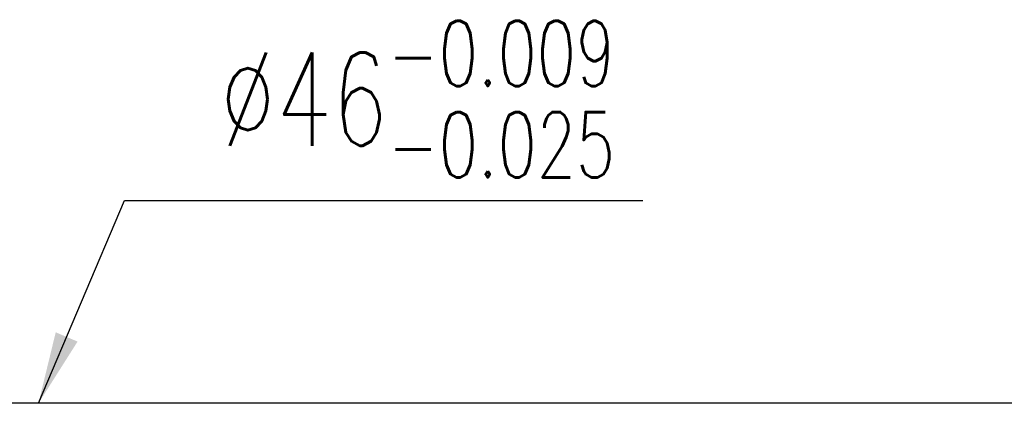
# Model space of a CAD drawing. Extents: x -172 to 870, y 51 to 165.
# Tile 48 of 49: x 770 to 814, y 135 to 152. Entities that reach past the tile are written whole.
import ezdxf

# ---------------------------------------------------------------- set-up
doc = ezdxf.new("R2010")
doc.units = 0
doc.header["$LTSCALE"] = 3
doc.header["$MEASUREMENT"] = 0
doc.layers.add('DIM', color=4, linetype='CONTINUOUS')
doc.layers.add('OUT', color=3, linetype='CONTINUOUS')
doc.styles.add('DIM-7', font='SIMPLEX.shx', dxfattribs={"width": 0.7, "bigfont": 'chineset.shx'})
doc.dimstyles.new('CNS', dxfattribs={"dimtxt": 3.5, "dimasz": 2.5, "dimexe": 1, "dimexo": 1.5, "dimgap": 0.09, "dimtad": 0, "dimdsep": 46, "dimtxsty": 'DIM-7', "dimcen": 0.09, "dimclrd": 1, "dimclre": 1, "dimclrt": 4, "dimadec": 0, "dimazin": 0, "dimtfac": 1, "dimtix": 1, "dimtmove": 2, "dimatfit": 3, "dimfxl": 1, "dimtvp": 0.971429, "dimtolj": 1, "dimarcsym": 0})

msp = doc.modelspace()

# ---------------------------------------------------------------- linework, layer by layer
at = {"layer": 'OUT', "color": 7}
msp.add_line((864.248, 134.872), (747.748, 134.872), dxfattribs=at)

# ---------------------------------------------------------------- texts
at = {"layer": 'DIM', "color": 7, "insert": (778.836, 145.054), "char_height": 4.2, "attachment_point": 7, "style": 'DIM-7'}
msp.add_mtext('\\A1;%%C46{\\H0.7x;\\S-0.009^ -0.025;} ', dxfattribs=at)

# ---------------------------------------------------------------- leaders
at = {"layer": 'DIM', "color": 7, "annotation_type": 0, "has_hookline": 1, "hookline_direction": 0, "text_width": 19.04}
msp.add_leader([(770.668, 134.872), (774.546, 144.014), (777.796, 144.014)], dimstyle='CNS', override={"dimscale": 1.3, "dimgap": 0.8, "dimtad": 1, "dimclrd": 0, "dimclre": 0, "dimclrt": 0, "dimtmove": 0}, dxfattribs=at)

doc.saveas('drawing.dxf')
